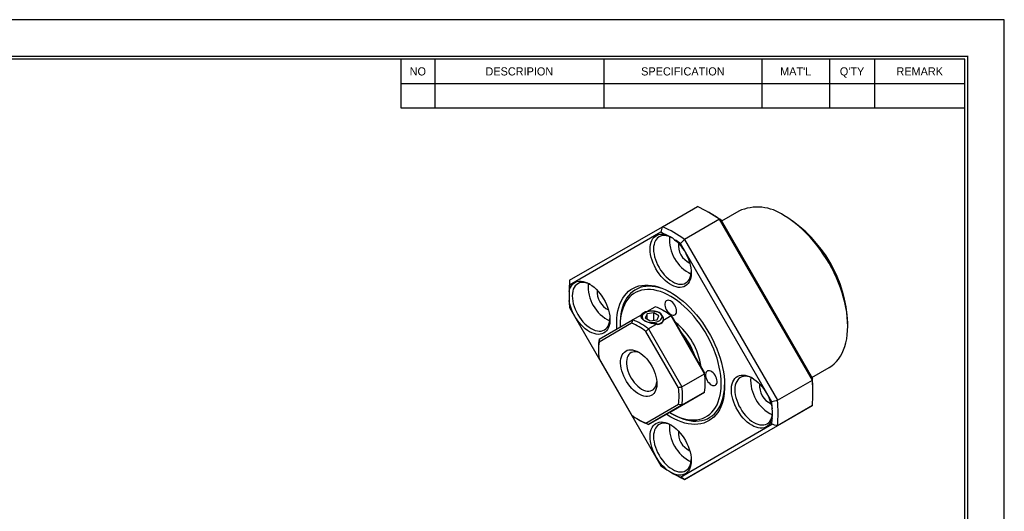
# Model space of a CAD drawing. Header units: millimetres. Extents: x 0 to 204, y 0 to 144.
# Tile 3 of 3: x 84 to 204, y 84 to 144. Entities that reach past the tile are written whole.
import ezdxf
from ezdxf.enums import TextEntityAlignment as Align

# ---------------------------------------------------------------- set-up
doc = ezdxf.new("R2010")
doc.units = ezdxf.units.MM
doc.layers.add('L1', color=7, linetype='CONTINUOUS')
doc.layers.add('OUTLINE', color=7, linetype='CONTINUOUS')

# ---------------------------------------------------------------- blocks, each defined once
blk = doc.blocks.new('표제란')
at = {"layer": 'L1', "color": 0}
for p, q in [((297, 210), (0, 210)), ((297, 0), (297, 210))]:
    blk.add_line(p, q, dxfattribs=at)
at = {"layer": 'L1'}
for p, q in [((190, 203), (190, 194.34)), ((196, 203), (196, 194.34)), ((226, 203), (226, 194.34)), ((254, 203), (254, 194.34)), ((266, 203), (266, 194.34)), ((274, 203), (274, 194.34)), ((190, 198.67), (290, 198.67)), ((190, 194.34), (290, 194.34))]:
    blk.add_line(p, q, dxfattribs=at)
at = {"layer": 'L1', "const_width": 0.25}
blk.add_lwpolyline([(290.5, 6.5), (290.5, 203.5), (10, 203.5), (10, 6.5)], close=True, dxfattribs=at)
at = {"layer": 'L1'}
blk.add_lwpolyline([(290, 7), (290, 203), (10.5, 203), (10.5, 7)], close=True, dxfattribs=at)
for s, p in [('NO', (193, 200.83)), ('DESCRIPION', (211, 200.83)), ('SPECIFICATION', (240, 200.83)), ("MAT'L", (260, 200.83)), ("Q'TY", (270, 200.83)), ('REMARK', (282, 200.83))]:
    blk.add_text(s, height=1.444, dxfattribs=at).set_placement(p, align=Align.MIDDLE_CENTER)
for tag, p in [('필렛', (179.25, 10.9)), ('모따기', (179.25, 8.3))]:
    blk.add_attdef(tag, text='', height=1.15, dxfattribs=at).set_placement(p, align=Align.MIDDLE_LEFT)
at = {"layer": 'OUTLINE', "ltscale": 0.5}
for tag, p, height in [('TITLE', (237.17, 24.41), 2.5), ('도번', (251.18, 15.64), 2.5), ('SCALE', (253.78, 9.55), 1.2), ('DATE', (277.02, 9.51), 1.2)]:
    blk.add_attdef(tag, p, '', height=height, dxfattribs=at)

msp = doc.modelspace()

# ---------------------------------------------------------------- linework, layer by layer
at = {"layer": 'OUTLINE'}
for p, q in [((162.3503, 119.0112), (166.5929, 121.4605)), ((168.2916, 120.5618), (167.9381, 120.766)), ((171.6289, 120.9026), (169.5402, 119.6968)), ((177.4832, 120.1532), (177.1297, 120.3573)), ((151.0366, 112.4779), (162.3503, 119.0112)), ((169.2792, 119.9097), (165.0366, 117.4605)), ((180.5929, 100.3138), (169.2792, 119.9097)), ((169.4719, 119.8151), (180.6074, 100.5278)), ((162.1576, 118.3227), (151.0221, 111.8922)), ((175.6576, 97.6704), (164.5221, 116.9577)), ((165.0366, 117.4605), (176.3503, 97.8646)), ((150.9655, 110.9679), (150.9655, 110.5798)), ((151.0221, 109.1618), (162.1576, 89.8745)), ((160.4453, 108.6735), (161.4555, 109.2567)), ((158.6978, 107.6647), (159.7786, 108.2886)), ((160.4648, 108.3833), (160.2406, 107.9004)), ((161.3013, 108.5127), (160.4648, 108.3833)), ((160.4648, 107.771), (160.4648, 108.3833)), ((161.9136, 108.1592), (161.3013, 108.5127)), ((161.3013, 107.6162), (161.3013, 108.5127)), ((161.6895, 107.6762), (161.9136, 108.1592)), ((163.3858, 108.1423), (162.3756, 107.5592)), ((162.6336, 108.6824), (162.4215, 108.8049)), ((167.4555, 101.0934), (163.3858, 108.1423)), ((163.4945, 108.0974), (167.471, 101.21)), ((158.589, 107.2555), (154.6125, 104.9592)), ((154.6281, 105.3145), (158.6978, 107.6647)), ((157.188, 107.2124), (157.188, 106.9675)), ((160.2406, 107.9004), (160.853, 107.5469)), ((161.7089, 107.1743), (160.6281, 106.5503)), ((160.853, 107.5469), (161.6895, 107.6762)), ((184.9066, 106.8858), (184.9066, 107.294)), ((164.289, 99.373), (160.3125, 106.2605)), ((160.6281, 106.5503), (164.6978, 99.5014)), ((154.5364, 104.2529), (154.5364, 104.008)), ((154.6125, 102.9689), (158.589, 96.0814)), ((164.6978, 99.5014), (167.4555, 101.0934)), ((180.5402, 100.6443), (182.628, 101.8495)), ((167.5472, 99.926), (167.5472, 100.1709)), ((176.3503, 97.8646), (180.5929, 100.3138)), ((163.3858, 96.5142), (167.4555, 98.8644)), ((167.4555, 98.8644), (164.6978, 97.2724)), ((180.664, 98.7218), (180.664, 99.13)), ((160.3125, 95.0865), (164.289, 97.3828)), ((164.6978, 97.2724), (160.6281, 94.9222)), ((169.2792, 90.6784), (180.5929, 97.2118)), ((180.5929, 97.2118), (176.3503, 94.7625)), ((160.6281, 94.9222), (163.3858, 96.5142)), ((163.3389, 96.3128), (163.551, 96.1903)), ((159.45, 95.4965), (159.6621, 95.374)), ((164.5221, 88.5095), (175.6576, 94.94)), ((176.3503, 94.7625), (165.0366, 88.2291)), ((165.0366, 88.2291), (169.2792, 90.6784)), ((163.3554, 89.1177), (163.6914, 88.9237))]:
    msp.add_line(p, q, dxfattribs=at)
at = {"layer": 'OUTLINE', "flags": 128}
for points in [[(182.628, 101.8495), (182.6285, 101.8498), (182.9505, 102.0589), (183.2513, 102.3021), (183.5298, 102.5783), (183.7849, 102.8867), (184.0157, 103.226), (184.2214, 103.5951), (184.4012, 103.9926), (184.5544, 104.417), (184.6806, 104.8668), (184.7792, 105.3403), (184.8499, 105.8359), (184.8924, 106.3517), (184.9066, 106.8858), (184.8924, 107.4363), (184.8499, 108.0012), (184.7792, 108.5784), (184.6806, 109.1658), (184.5544, 109.7613), (184.4012, 110.3627), (184.2214, 110.9677), (184.0157, 111.5743), (183.7849, 112.1801), (183.5298, 112.783), (183.2513, 113.3808), (182.9505, 113.9712), (182.6285, 114.5522), (182.2863, 115.1216), (181.9254, 115.6773), (181.547, 116.2173), (181.1524, 116.7397), (180.7432, 117.2425), (180.3207, 117.7239), (179.8866, 118.1821), (179.4425, 118.6155), (178.9899, 119.0224), (178.5305, 119.4015), (178.066, 119.7513), (177.5981, 120.0705), (177.1285, 120.358)], [(163.8092, 117.4244), (164.0708, 117.1988), (164.324, 116.9462), (164.5659, 116.6694), (164.7936, 116.3716), (165.0046, 116.0562), (165.1964, 115.7269), (165.3668, 115.3875), (165.5139, 115.0418), (165.6359, 114.6939), (165.7314, 114.3478), (165.7994, 114.0075), (165.839, 113.6768), (165.8499, 113.3596), (165.8318, 113.0596), (165.785, 112.7801), (165.71, 112.5245), (165.6077, 112.2957), (165.4793, 112.0963), (165.3262, 111.9286), (165.1502, 111.7945), (164.9534, 111.6956), (164.7379, 111.6331), (164.5064, 111.6075), (164.2614, 111.6194), (164.0058, 111.6684), (163.7425, 111.754), (163.4746, 111.8753), (163.2051, 112.0309), (162.9372, 112.2189), (162.6739, 112.4372), (162.4183, 112.6833), (162.1733, 112.9544), (161.9418, 113.2472), (161.7264, 113.5585), (161.5295, 113.8847), (161.3536, 114.2219), (161.2005, 114.5664), (161.072, 114.9141), (160.9697, 115.261), (160.8948, 115.6032), (160.848, 115.9367), (160.8299, 116.2576), (160.8407, 116.5623), (160.8803, 116.8472), (160.9483, 117.109), (161.0439, 117.3449), (161.1659, 117.5519), (161.3129, 117.7277), (161.4833, 117.8704), (161.6751, 117.9783), (161.8861, 118.05), (162.1139, 118.0849), (162.3557, 118.0825), (162.6089, 118.0427), (162.8706, 117.9662)], [(163.4962, 117.6553), (163.2947, 117.7557), (163.0406, 117.8526), (162.793, 117.9131), (162.5549, 117.9367), (162.3293, 117.923), (162.1192, 117.8721), (161.927, 117.7847), (161.7553, 117.6619), (161.6062, 117.5053), (161.4815, 117.3168), (161.3829, 117.0988), (161.3115, 116.854), (161.2684, 116.5856), (161.2539, 116.2968)], [(161.2539, 116.2968), (161.2684, 115.9913), (161.3115, 115.673), (161.3829, 115.3459), (161.4815, 115.014), (161.6062, 114.6816), (161.7553, 114.3528), (161.927, 114.0317), (162.1192, 113.7225), (162.3293, 113.429), (162.5549, 113.1548), (162.793, 112.9035), (163.0406, 112.6781), (163.2947, 112.4816), (163.552, 112.3164), (163.8093, 112.1845), (164.0634, 112.0877), (164.311, 112.0271), (164.5491, 112.0036), (164.7747, 112.0173), (164.9848, 112.0682), (165.177, 112.1555), (165.3487, 112.2783), (165.4979, 112.4349), (165.6225, 112.6234), (165.7211, 112.8414), (165.7925, 113.0862), (165.8357, 113.3547), (165.8478, 113.5251)], [(150.9744, 111.0964), (151.0389, 111.3613), (151.1311, 111.6005), (151.2499, 111.8112), (151.394, 111.9911), (151.5616, 112.1379), (151.7509, 112.2502), (151.9596, 112.3264), (152.1854, 112.3659), (152.4257, 112.3681), (152.6777, 112.3329), (152.9384, 112.2609), (153.205, 112.1528), (153.4742, 112.0099), (153.7431, 111.8338), (154.0084, 111.6265), (154.2673, 111.3905), (154.5166, 111.1285), (154.7535, 110.8434), (154.9752, 110.5386), (155.1793, 110.2176), (155.3634, 109.884), (155.5252, 109.5418), (155.6631, 109.1949), (155.7753, 108.8472), (155.8607, 108.5027), (155.9181, 108.1656), (155.947, 107.8395), (155.947, 107.5283), (155.9181, 107.2356), (155.8607, 106.9648), (155.7753, 106.7189), (155.6631, 106.5007), (155.5252, 106.313), (155.3634, 106.1576), (155.1793, 106.0366), (154.9752, 105.9512), (154.7535, 105.9024), (154.5166, 105.8909), (154.2673, 105.9167), (154.0084, 105.9795), (153.7431, 106.0786), (153.4742, 106.213), (153.205, 106.3809), (152.9384, 106.5806), (152.6777, 106.8096), (152.4257, 107.0654), (152.1854, 107.345), (151.9596, 107.6451), (151.7509, 107.9624), (151.5616, 108.2932), (151.394, 108.6336), (151.2499, 108.9797), (151.1311, 109.3276), (151.0389, 109.6732), (150.9744, 110.0126)], [(153.5492, 111.9641), (153.3952, 112.039), (153.1411, 112.1358), (152.8935, 112.1964), (152.6554, 112.22), (152.4298, 112.2062), (152.2197, 112.1554), (152.0275, 112.068), (151.8558, 111.9452), (151.7067, 111.7886), (151.582, 111.6001), (151.4834, 111.3821), (151.412, 111.1373), (151.3689, 110.8689), (151.3544, 110.5801), (151.3689, 110.2746), (151.412, 109.9563), (151.4834, 109.6291), (151.582, 109.2973), (151.7067, 108.9648), (151.8558, 108.6361), (152.0275, 108.315), (152.2197, 108.0058), (152.4298, 107.7122), (152.6554, 107.4381), (152.8935, 107.1867), (153.1411, 106.9614), (153.3952, 106.7649), (153.6525, 106.5997)], [(156.787, 106.5612), (156.7719, 106.8312), (156.7647, 107.3374), (156.7862, 107.8265), (156.8365, 108.2963), (156.9151, 108.7448), (157.0219, 109.17), (157.1562, 109.57), (157.3177, 109.9431), (157.5054, 110.2876), (157.7187, 110.6021), (157.9565, 110.8852), (158.2179, 111.1356), (158.5017, 111.3523), (158.8066, 111.5342), (159.1314, 111.6807), (159.4745, 111.791), (159.8346, 111.8647), (160.21, 111.9015), (160.5991, 111.9012), (161.0001, 111.8637), (161.4114, 111.7893), (161.8312, 111.6783), (162.2575, 111.5312), (162.6885, 111.3486), (163.1224, 111.1313), (163.5573, 110.8803), (163.9912, 110.5966), (164.4223, 110.2815), (164.8486, 109.9364), (165.2683, 109.5628), (165.6796, 109.1623), (166.0807, 108.7367), (166.4697, 108.2878), (166.8451, 107.8177), (167.2052, 107.3282), (167.5484, 106.8217), (167.8731, 106.3003), (168.1781, 105.7662), (168.4618, 105.2219), (168.7232, 104.6697), (168.9611, 104.112), (169.1743, 103.5513), (169.3621, 102.99), (169.5235, 102.4305), (169.6579, 101.8753), (169.7646, 101.3269), (169.8433, 100.7876), (169.8935, 100.2599), (169.9151, 99.7459), (169.9079, 99.2479), (169.872, 98.7682), (169.8075, 98.3088), (169.7147, 97.8718), (169.5941, 97.459), (169.4461, 97.0722), (169.2715, 96.7132), (169.0708, 96.3835), (168.8452, 96.0845), (168.5954, 95.8176), (168.3227, 95.584), (168.0282, 95.3845), (167.7131, 95.2202), (167.379, 95.0918), (167.0272, 94.9997), (166.6593, 94.9444), (166.2768, 94.9262), (165.8815, 94.9451), (165.4751, 95.0011), (165.0594, 95.0938), (164.6361, 95.2229), (164.2072, 95.3879), (163.7745, 95.588), (163.3399, 95.8223), (163.3399, 95.8223)], [(163.4479, 110.9466), (163.1269, 111.1164), (162.7038, 111.3115), (162.2844, 111.4719), (161.8707, 111.5969), (161.4645, 111.6859), (161.0676, 111.7385), (160.6818, 111.7545), (160.3088, 111.7338), (159.9503, 111.6765), (159.6079, 111.5828), (159.2832, 111.4532), (158.9774, 111.2883), (158.6922, 111.0887), (158.4286, 110.8555), (158.1879, 110.5895), (157.9711, 110.2921), (157.7793, 109.9645), (157.6133, 109.6082), (157.4738, 109.2247), (157.3614, 108.8159), (157.2767, 108.3836), (157.22, 107.9295), (157.1916, 107.4559), (157.188, 107.2124)], [(163.3399, 110.52), (162.9201, 110.7458), (162.5022, 110.9374), (162.0882, 111.094), (161.6801, 111.2147), (161.2798, 111.2991), (160.889, 111.3468), (160.5096, 111.3574), (160.1435, 111.331), (159.7922, 111.2678), (159.4575, 111.1679), (159.1409, 111.0319), (158.8439, 110.8604), (158.5678, 110.6541), (158.314, 110.4141), (158.0836, 110.1415), (157.8778, 109.8376), (157.6973, 109.5037), (157.5432, 109.1414), (157.4162, 108.7524), (157.3167, 108.3385), (157.2453, 107.9017), (157.2024, 107.444), (157.188, 106.9675), (157.1899, 106.7939)], [(163.1897, 96.401), (163.3399, 96.3122), (163.7597, 96.0864), (164.1775, 95.8948), (164.5915, 95.7382), (164.9996, 95.6175), (165.4, 95.5331), (165.7908, 95.4854), (166.1701, 95.4748), (166.5363, 95.5011), (166.8875, 95.5644), (167.2222, 95.6643), (167.5388, 95.8003), (167.8359, 95.9718), (168.1119, 96.1781), (168.3657, 96.418), (168.5961, 96.6907), (168.802, 96.9946), (168.9824, 97.3285), (169.1365, 97.6908), (169.2636, 98.0798), (169.363, 98.4937), (169.4344, 98.9305), (169.4774, 99.3882), (169.4917, 99.8647), (169.4774, 100.3578), (169.4344, 100.8651), (169.363, 101.3843), (169.2636, 101.913), (169.1365, 102.4487), (168.9824, 102.9889), (168.802, 103.5311), (168.5961, 104.0728), (168.3657, 104.6114), (168.1119, 105.1444), (167.8359, 105.6694), (167.5388, 106.1839), (167.2222, 106.6854), (166.8875, 107.1718), (166.5363, 107.6406), (166.1701, 108.0897), (165.7908, 108.517), (165.4, 108.9205), (164.9996, 109.2984), (164.5915, 109.6489), (164.1775, 109.9703), (163.7597, 110.2611), (163.3399, 110.52), (163.3399, 110.52)], [(164.047, 108.7237), (164.0325, 108.8964), (163.9897, 109.0788), (163.9202, 109.2633), (163.827, 109.4425), (163.7139, 109.6089), (163.5855, 109.7558), (163.4469, 109.8772), (163.3041, 109.9681), (163.1626, 110.0247), (163.0285, 110.0447), (162.907, 110.0274), (162.8033, 109.9735), (162.7216, 109.8851), (162.6652, 109.7658), (162.6364, 109.6206), (162.6364, 109.4554), (162.6652, 109.2769), (162.7216, 109.0925), (162.8033, 108.9097), (162.907, 108.736), (163.0285, 108.5786), (163.1626, 108.4437), (163.3041, 108.3371), (163.4469, 108.2629), (163.5855, 108.2244), (163.7139, 108.223), (163.827, 108.2588), (163.9202, 108.3304), (163.9897, 108.4348), (164.0325, 108.5677), (164.047, 108.7237)], [(160.2148, 107.532), (160.3879, 107.449), (160.5845, 107.3857), (160.7979, 107.3445), (161.0208, 107.3265), (161.2456, 107.3325), (161.4647, 107.3623), (161.6705, 107.4147), (161.8562, 107.4882), (162.0153, 107.58), (162.1425, 107.6872), (162.2334, 107.806), (162.2849, 107.9325), (162.2953, 108.0623), (162.2642, 108.1909), (162.1927, 108.3141), (162.0832, 108.4276), (161.9394, 108.5276), (161.7663, 108.6106), (161.5697, 108.6738), (161.3563, 108.7151), (161.1335, 108.733), (160.9086, 108.727), (160.6896, 108.6973), (160.4837, 108.6448), (160.2981, 108.5714), (160.1389, 108.4795), (160.0117, 108.3723), (159.9208, 108.2535), (159.8693, 108.127), (159.8589, 107.9973), (159.89, 107.8686), (159.9615, 107.7454), (160.071, 107.6319), (160.2148, 107.532)], [(153.6525, 106.5997), (153.9098, 106.4678), (154.1639, 106.371), (154.4115, 106.3104), (154.6496, 106.2868), (154.8752, 106.3006), (155.0853, 106.3515), (155.2775, 106.4388), (155.4492, 106.5616), (155.5984, 106.7182), (155.723, 106.9067), (155.8216, 107.1247), (155.893, 107.3695), (155.9362, 107.638), (155.9483, 107.8083)], [(165.6155, 104.4238), (165.5418, 104.5582), (165.3501, 104.8835)], [(159.4508, 103.7227), (159.7027, 103.5606), (159.9513, 103.3674), (160.1934, 103.1456), (160.4258, 102.898), (160.6454, 102.6279), (160.8496, 102.3388), (161.0354, 102.0345), (161.2007, 101.719), (161.3431, 101.3963), (161.4608, 101.0706), (161.5523, 100.7463), (161.6165, 100.4275), (161.6524, 100.1184), (161.6596, 99.823), (161.638, 99.5452), (161.5879, 99.2886), (161.5099, 99.0565), (161.4051, 98.852), (161.2748, 98.6777), (161.1208, 98.5359), (160.9449, 98.4285), (160.7496, 98.3568), (160.5374, 98.3218), (160.311, 98.324), (160.0733, 98.3633), (159.8276, 98.4391), (159.5769, 98.5506), (159.3246, 98.6963), (159.074, 98.8742), (158.8282, 99.082), (158.5906, 99.3171), (158.3642, 99.5764), (158.152, 99.8564), (157.9566, 100.1536), (157.7808, 100.464), (157.6267, 100.7837), (157.4964, 101.1084), (157.3916, 101.4339), (157.3137, 101.756), (157.2636, 102.0705), (157.242, 102.3732), (157.2492, 102.6603), (157.2851, 102.9279), (157.3492, 103.1727), (157.4408, 103.3913), (157.5585, 103.5811), (157.7009, 103.7393), (157.8661, 103.8641), (158.052, 103.9538), (158.2561, 104.0073), (158.4758, 104.0237), (158.7082, 104.0029), (158.9503, 103.9453), (159.1989, 103.8514), (159.4508, 103.7227)], [(159.6356, 103.607), (159.5717, 103.6359), (159.3427, 103.7176), (159.121, 103.7624), (158.9101, 103.7696), (158.7133, 103.739), (158.5337, 103.6711), (158.3741, 103.567), (158.2371, 103.4283), (158.1248, 103.2573), (158.039, 103.0565), (157.9811, 102.8293), (157.9518, 102.5791), (157.9518, 102.3099), (157.9811, 102.026), (158.039, 101.7318), (158.1248, 101.432), (158.2371, 101.1313), (158.3741, 100.8344), (158.5337, 100.5461), (158.7133, 100.2708), (158.9101, 100.013), (159.121, 99.7766), (159.3427, 99.5655), (159.5717, 99.3829), (159.8043, 99.2317), (160.037, 99.1143), (160.2659, 99.0325), (160.4876, 98.9877), (160.6985, 98.9806), (160.8954, 99.0112), (161.075, 99.0791), (161.2345, 99.1832), (161.3715, 99.3218), (161.4838, 99.4929), (161.5696, 99.6936), (161.6276, 99.9209), (161.6528, 100.1128)], [(168.2896, 99.7421), (168.432, 99.6767), (168.5685, 99.6473), (168.6936, 99.6553), (168.8021, 99.7002), (168.8897, 99.7803), (168.9527, 99.8923), (168.9886, 100.0315), (168.9958, 100.1923), (168.9742, 100.3682), (168.9245, 100.5518), (168.8488, 100.7357), (168.7502, 100.9123), (168.6328, 101.0745), (168.5013, 101.2156), (168.3612, 101.3297), (168.2181, 101.4123), (168.0779, 101.46), (167.9465, 101.4707), (167.829, 101.4441), (167.7305, 101.3813), (167.6548, 101.2848), (167.6051, 101.1585), (167.5834, 101.0077), (167.5907, 100.8385), (167.6265, 100.6579), (167.6895, 100.4732), (167.7771, 100.292), (167.8857, 100.1217), (168.0108, 99.9693), (168.1473, 99.841), (168.2896, 99.7421)], [(175.7053, 95.7357), (175.6408, 95.4709), (175.5486, 95.2317), (175.4298, 95.021), (175.2858, 94.8411), (175.1182, 94.6942), (174.9289, 94.582), (174.7201, 94.5058), (174.4943, 94.4663), (174.2541, 94.4641), (174.0021, 94.4993), (173.7413, 94.5713), (173.4748, 94.6794), (173.2055, 94.8223), (172.9367, 94.9984), (172.6713, 95.2057), (172.4125, 95.4417), (172.1632, 95.7037), (171.9263, 95.9888), (171.7045, 96.2936), (171.5004, 96.6146), (171.3164, 96.9481), (171.1545, 97.2904), (171.0167, 97.6373), (170.9044, 97.985), (170.8191, 98.3294), (170.7616, 98.6666), (170.7328, 98.9927), (170.7328, 99.3039), (170.7616, 99.5966), (170.8191, 99.8674), (170.9044, 100.1133), (171.0167, 100.3314), (171.1545, 100.5192), (171.3164, 100.6746), (171.5004, 100.7956), (171.7045, 100.881), (171.9263, 100.9298), (172.1632, 100.9413), (172.4125, 100.9155), (172.6713, 100.8527), (172.9367, 100.7536), (173.2055, 100.6192), (173.4748, 100.4513), (173.7413, 100.2516), (174.0021, 100.0226), (174.2541, 99.7668), (174.4943, 99.4872), (174.7201, 99.1871), (174.9289, 98.8698), (175.1182, 98.539), (175.2858, 98.1986), (175.4298, 97.8525), (175.5486, 97.5046), (175.6408, 97.159), (175.7053, 96.8196)], [(173.3482, 100.5344), (173.1942, 100.6093), (172.9401, 100.7061), (172.6925, 100.7667), (172.4544, 100.7903), (172.2288, 100.7765), (172.0187, 100.7257), (171.8265, 100.6383), (171.6548, 100.5155), (171.5056, 100.3589), (171.381, 100.1704), (171.2824, 99.9524), (171.211, 99.7076), (171.1679, 99.4391), (171.1534, 99.1504), (171.1679, 98.8449), (171.211, 98.5266), (171.2824, 98.1994), (171.381, 97.8676), (171.5056, 97.5351), (171.6548, 97.2063), (171.8265, 96.8853), (172.0187, 96.5761), (172.2288, 96.2825), (172.4544, 96.0084), (172.6925, 95.757), (172.9401, 95.5317), (173.1942, 95.3352), (173.4515, 95.1699)], [(163.552, 96.1897), (163.9771, 95.9607), (164.4002, 95.7656), (164.8196, 95.6052), (165.2333, 95.4802), (165.6395, 95.3912), (166.0364, 95.3386), (166.4222, 95.3226), (166.7952, 95.3433), (167.1537, 95.4006), (167.4961, 95.4943), (167.8209, 95.6239), (168.1266, 95.7888), (168.4119, 95.9884), (168.6754, 96.2217), (168.9161, 96.4876), (169.1329, 96.7851), (169.3247, 97.1127), (169.4907, 97.469), (169.6302, 97.8524), (169.7426, 98.2612), (169.8273, 98.6936), (169.884, 99.1476), (169.9124, 99.6212), (169.9151, 99.7438)], [(163.3399, 95.8223), (162.9053, 96.0898), (162.7868, 96.1684)], [(173.4515, 95.1699), (173.7088, 95.0381), (173.9629, 94.9413), (174.2105, 94.8807), (174.4486, 94.8571), (174.6742, 94.8709), (174.8843, 94.9217), (175.0765, 95.0091), (175.2482, 95.1319), (175.3974, 95.2885), (175.522, 95.477), (175.6206, 95.695), (175.692, 95.9398), (175.7351, 96.2083), (175.7471, 96.3749)], [(162.8706, 89.4078), (162.6089, 89.6334), (162.3557, 89.886), (162.1139, 90.1628), (161.8861, 90.4606), (161.6751, 90.776), (161.4833, 91.1053), (161.3129, 91.4447), (161.1659, 91.7904), (161.0439, 92.1383), (160.9483, 92.4844), (160.8803, 92.8247), (160.8407, 93.1554), (160.8299, 93.4726), (160.848, 93.7726), (160.8948, 94.052), (160.9697, 94.3076), (161.072, 94.5365), (161.2005, 94.7359), (161.3536, 94.9036), (161.5295, 95.0377), (161.7264, 95.1366), (161.9418, 95.1991), (162.1733, 95.2247), (162.4183, 95.2128), (162.6739, 95.1638), (162.9372, 95.0782), (163.2051, 94.9568), (163.4746, 94.8013), (163.7425, 94.6133), (164.0058, 94.3949), (164.2614, 94.1489), (164.5064, 93.8778), (164.7379, 93.585), (164.9534, 93.2737), (165.1502, 92.9475), (165.3262, 92.6103), (165.4793, 92.2658), (165.6077, 91.9181), (165.71, 91.5712), (165.785, 91.229), (165.8318, 90.8955), (165.8499, 90.5746), (165.839, 90.2699), (165.7994, 89.985), (165.7314, 89.7232), (165.6359, 89.4873), (165.5139, 89.2803), (165.3668, 89.1044), (165.1964, 88.9618), (165.0046, 88.8539), (164.7936, 88.7822), (164.5659, 88.7473), (164.324, 88.7497), (164.0708, 88.7895), (163.8092, 88.866)], [(163.4487, 94.8177), (163.2947, 94.8926), (163.0406, 94.9894), (162.793, 95.05), (162.5549, 95.0736), (162.3293, 95.0598), (162.1192, 95.0089), (161.927, 94.9216), (161.7553, 94.7988), (161.6062, 94.6422), (161.4815, 94.4537), (161.3829, 94.2357), (161.3115, 93.9909), (161.2684, 93.7224), (161.2539, 93.4336)], [(161.2539, 93.4336), (161.2684, 93.1282), (161.3115, 92.8099), (161.3829, 92.4827), (161.4815, 92.1508), (161.6062, 91.8184), (161.7553, 91.4896), (161.927, 91.1686), (162.1192, 90.8594), (162.3293, 90.5658), (162.5549, 90.2917), (162.793, 90.0403), (163.0406, 89.815), (163.2947, 89.6185), (163.552, 89.4532), (163.8093, 89.3214), (164.0634, 89.2246), (164.311, 89.164), (164.5491, 89.1404), (164.7747, 89.1542), (164.9848, 89.205), (165.177, 89.2924), (165.3487, 89.4152), (165.4979, 89.5718), (165.6225, 89.7603), (165.7211, 89.9783), (165.7925, 90.2231), (165.8357, 90.4915), (165.8478, 90.6619)]]:
    msp.add_lwpolyline(points, dxfattribs=at)
at = {"layer": 'OUTLINE'}
for centre, radius, start, end in [((159.5, 106.0718), 16.9446, 54.751237, 65.254139), ((173.9086, 115.8834), 5.5126, 54.26192, 114.427622), ((159.4318, 105.2519), 17.6888, 55.417211, 59.942111), ((168.8484, 106.596), 16.0734, 2.488932, 57.511068), ((155.2574, 103.6226), 16.9446, 54.751237, 65.254139), ((155.8639, 104.8446), 14.8752, 61.898537, 64.969172), ((167.8745, 117.4654), 4.6947, 175.924288, 244.070336), ((154.2172, 101.9922), 18.1702, 55.449618, 58.136753), ((166.6911, 116.7823), 2.4233, 174.949214, 245.04541), ((166.6081, 110.9883), 15.6426, 174.535818, 180.074892), ((165.8453, 110.6043), 14.879, 175.034357, 178.104462), ((157.975, 111.7487), 4.6947, 175.924288, 244.070336), ((156.7916, 111.0656), 2.4233, 174.949214, 245.04541), ((169.1391, 110.6043), 18.1743, 181.865635, 184.552364), ((159.0648, 102.8864), 6.8041, 50.575893, 69.429484), ((160.7478, 107.327), 1.3907, 101.311988, 138.682635), ((161.3467, 107.5485), 1.1542, 39.073108, 80.932269), ((158.9022, 102.2644), 7.4239, 51.787191, 59.826994), ((156.226, 101.1719), 6.5264, 51.232971, 68.772405), ((156.3071, 101.2944), 6.8041, 50.575893, 69.429484), ((161.4065, 108.4681), 1.3907, 281.311988, 318.682635), ((158.6539, 100.7109), 8.4794, 8.426358, 51.573642), ((158.3171, 100.5165), 8.4426, 18.537964, 41.462036), ((161.0642, 103.964), 6.528, 171.231704, 188.768296), ((160.4259, 104.2791), 5.8895, 169.874468, 180.254736), ((160.7416, 99.9789), 6.8057, 350.574732, 9.425268), ((160.1223, 100.1491), 7.4249, 0.168065, 8.214411), ((177.774, 100.319), 4.6947, 175.924288, 244.070336), ((176.5906, 99.6359), 2.4233, 174.949214, 245.04541), ((163.7153, 98.7628), 16.9488, 354.749401, 5.250599), ((162.9725, 99.1137), 17.6915, 0.052772, 4.58485), ((157.8373, 98.3779), 6.528, 351.231704, 8.768296), ((157.9839, 98.3869), 6.8057, 350.574732, 9.425268), ((157.5406, 96.2279), 18.1743, 1.865635, 4.552364), ((159.4726, 96.3136), 16.9488, 354.749401, 5.250599), ((162.6756, 101.1701), 6.5264, 231.232971, 248.772405), ((162.6726, 100.5521), 5.9897, 239.827195, 250.041751), ((167.8745, 94.6023), 4.6947, 175.924288, 244.070336), ((160.8345, 96.2279), 14.879, 355.034357, 358.104462), ((166.6911, 93.9191), 2.4233, 174.949214, 245.04541), ((172.4625, 104.84), 18.1702, 235.449618, 238.136753), ((171.5969, 102.5861), 15.7848, 239.944852, 245.442198), ((170.8159, 101.9876), 14.8752, 241.898537, 244.969172)]:
    msp.add_arc(centre, radius, start, end, dxfattribs=at)
msp.add_ellipse((161.0771, 109.0384), major_axis=(-1.0607, 1.8371), ratio=0.57733463, start_param=2.76923072, end_param=3.51387332, dxfattribs=at)
for points in [[(162.1576, 118.3227), (162.2221, 118.5522), (162.2863, 118.7818), (162.3503, 119.0112)], [(169.2792, 119.9097), (169.3432, 119.8786), (169.4074, 119.8471), (169.4719, 119.8151)], [(163.8092, 117.4244), (163.5199, 117.6596), (163.2071, 117.8402), (162.8706, 117.9662)], [(165.0366, 117.4605), (164.8648, 117.2932), (164.6933, 117.1256), (164.5221, 116.9577)], [(151.0366, 112.4779), (151.0315, 112.2824), (151.0267, 112.0872), (151.0221, 111.8922)], [(150.9744, 111.0964), (150.9625, 110.7693), (150.9625, 110.408), (150.9744, 110.0126)], [(163.3858, 108.1423), (163.4219, 108.1277), (163.4581, 108.1127), (163.4945, 108.0974)], [(158.6978, 107.6647), (158.6617, 107.5283), (158.6254, 107.3919), (158.589, 107.2555)], [(161.7089, 107.1743), (161.6986, 107.1513), (161.6887, 107.128), (161.6793, 107.1044)], [(162.451, 107.5499), (162.4258, 107.5535), (162.4007, 107.5567), (162.3756, 107.5592)], [(160.6281, 106.5503), (160.5227, 106.454), (160.4175, 106.3574), (160.3125, 106.2605)], [(154.6281, 105.3145), (154.6227, 105.1959), (154.6175, 105.0774), (154.6125, 104.9592)], [(167.4555, 101.0934), (167.4608, 101.132), (167.466, 101.1708), (167.471, 101.21)], [(180.5929, 100.3138), (180.598, 100.3848), (180.6028, 100.4561), (180.6074, 100.5278)], [(164.6978, 99.5014), (164.5616, 99.4583), (164.4254, 99.4155), (164.289, 99.373)], [(164.6978, 97.2724), (164.5616, 97.3093), (164.4254, 97.3461), (164.289, 97.3828)], [(176.3503, 97.8646), (176.1195, 97.7994), (175.8886, 97.7347), (175.6576, 97.6704)], [(175.7053, 95.7357), (175.7645, 96.0902), (175.7645, 96.4514), (175.7053, 96.8196)], [(160.6281, 94.9222), (160.5227, 94.9769), (160.4175, 95.0316), (160.3125, 95.0865)], [(176.3503, 94.7625), (176.1195, 94.8219), (175.8886, 94.881), (175.6576, 94.94)], [(162.8706, 89.4078), (163.2071, 89.1999), (163.5199, 89.0192), (163.8092, 88.866)], [(165.0366, 88.2291), (164.8648, 88.3225), (164.6933, 88.416), (164.5221, 88.5095)]]:
    msp.add_open_spline(points, degree=3, dxfattribs=at)
for points, knots in [([(159.9115, 107.7548), (159.824, 107.8403), (159.7651, 107.9278), (159.7145, 108.1076), (159.724, 108.199), (159.7786, 108.2886)], [0, 0, 0, 0, 0.5, 0.5, 1, 1, 1, 1]), ([(160.4453, 108.6735), (160.6252, 108.719), (160.8167, 108.7429), (161.1835, 108.7475), (161.3641, 108.7282), (161.5286, 108.6883)], [0, 0, 0, 0, 0.5, 0.5, 1, 1, 1, 1]), ([(161.5286, 108.6883), (161.6096, 108.6747), (161.6863, 108.6556), (161.8314, 108.6061), (161.9, 108.5753), (162.0833, 108.4694), (162.1805, 108.3779), (162.2428, 108.276)], [0, 0, 0, 0, 0.25, 0.25, 0.5, 0.5, 1, 1, 1, 1]), ([(162.2428, 108.276), (162.3296, 108.1708), (162.3897, 108.0506), (162.4395, 107.8054), (162.4302, 107.6761), (162.3756, 107.5592)], [0, 0, 0, 0, 0.5, 0.5, 1, 1, 1, 1]), ([(160.6257, 107.3425), (160.4654, 107.3873), (160.3165, 107.4483), (160.1311, 107.5554), (160.0769, 107.5928), (159.9828, 107.6713), (159.9427, 107.7128), (159.9115, 107.7548)], [0, 0, 0, 0, 0.5, 0.5, 0.75, 0.75, 1, 1, 1, 1]), ([(161.7089, 107.1743), (161.6197, 107.1654), (161.5263, 107.1643), (161.3407, 107.1743), (161.2482, 107.1852), (160.9711, 107.2322), (160.7919, 107.2816), (160.6257, 107.3425)], [0, 0, 0, 0, 0.25, 0.25, 0.5, 0.5, 1, 1, 1, 1])]:
    msp.add_open_spline(points, degree=3, knots=knots, dxfattribs=at)

# ---------------------------------------------------------------- block references
at = {"layer": 'OUTLINE', "xscale": 0.6867763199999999, "yscale": 0.6867763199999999, "zscale": 0.6867763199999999}
msp.add_blockref('표제란', (0, 0), dxfattribs=at)

doc.saveas('drawing.dxf')
